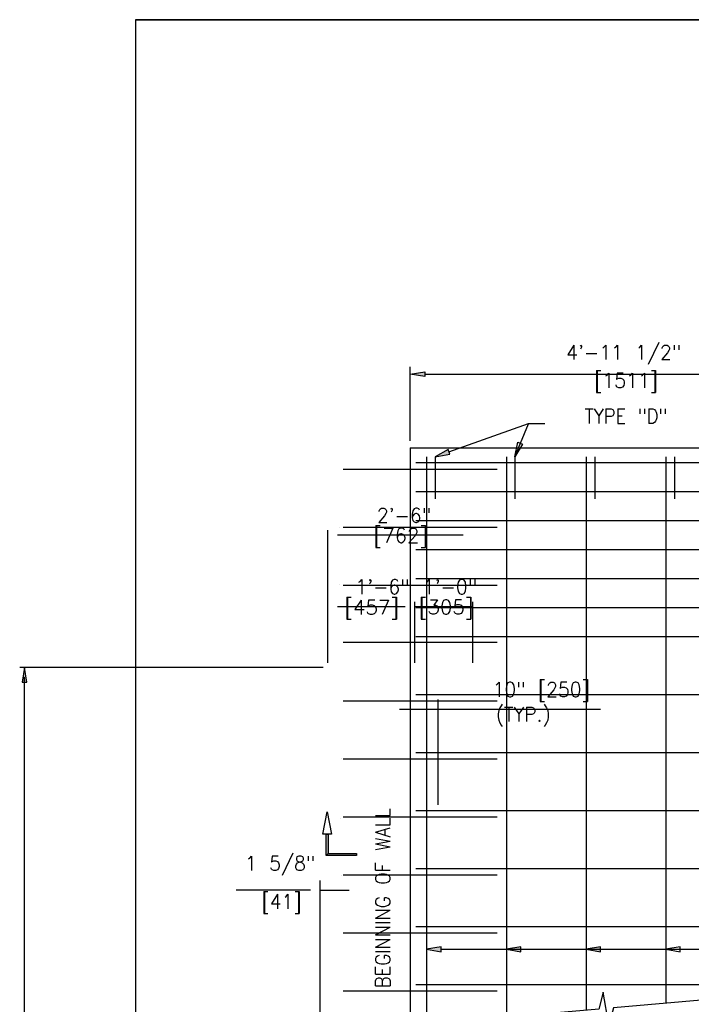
# Model space of a CAD drawing. Extents: x 5 to 2859, y 0 to 3983.
# Tile 4 of 20: x 8 to 66, y 165 to 250. Entities that reach past the tile are written whole.
import ezdxf
from ezdxf.enums import TextEntityAlignment as Align

# ---------------------------------------------------------------- set-up
doc = ezdxf.new("R2010")
doc.units = 0
doc.header["$LTSCALE"] = 25.4
doc.header["$MEASUREMENT"] = 0
doc.layers.get('0').update_dxf_attribs({"linetype": 'CONTINUOUS'})
doc.layers.get('DEFPOINTS').update_dxf_attribs({"linetype": 'CONTINUOUS'})
for name, color, linetype in [('ARC', 7, 'CONTINUOUS'), ('BDR-TEXT', 1, 'CONTINUOUS'), ('COL_NUM', 7, 'CONTINUOUS'), ('FORM', 1, 'CONTINUOUS'), ('TRASH', 1, 'CONTINUOUS')]:
    doc.layers.add(name, color=color, linetype=linetype)
doc.styles.add('TXT_SHX', font='txt.shx')

# ---------------------------------------------------------------- blocks, each defined once
blk = doc.blocks.new('REB_IN')
at = {"layer": 'COL_NUM', "color": 7, "linetype": 'CONTINUOUS'}
blk.add_line((-9.24, 0), (12, 0), dxfattribs=at)
at = {"layer": 'FORM', "color": 7, "linetype": 'CONTINUOUS', "const_width": 0.00035}
blk.add_lwpolyline([(-9.83, 0, 1), (-9.48, 0, 1)], format="xyb", close=True, dxfattribs=at)
blk = doc.blocks.new('ARR_L1')
at = {"linetype": 'CONTINUOUS'}
for points in [[(-3.47, 2.51), (-3.47, 0.13), (-3.74, -0.13), (-3.74, 2.51)], [(-3.47, 0.13), (0, 0.13), (0, -0.13), (-3.74, -0.13)]]:
    blk.add_hatch(color=24, dxfattribs=at).paths.add_polyline_path(points)
at = {"color": 24, "linetype": 'CONTINUOUS'}
for points in [[(-3.6, 5.24), (-3.07, 2.51), (-4.14, 2.51)], [(-3.47, 2.51), (-3.47, 0.13), (-3.74, -0.13), (-3.74, 2.51)], [(-3.47, 0.13), (0, 0.13), (0, -0.13), (-3.74, -0.13)]]:
    blk.add_lwpolyline(points, close=True, dxfattribs=at)

msp = doc.modelspace()

# ---------------------------------------------------------------- hatches: boundary and pattern name
at = {"layer": 'BDR-TEXT', "linetype": 'CONTINUOUS'}
msp.add_hatch(color=7, dxfattribs=at).paths.add_polyline_path([(7.871, 192.923), (8.287, 192.923), (8.079, 194.172)])
at = {"layer": 'DEFPOINTS', "linetype": 'CONTINUOUS'}
for points in [[(42.589, 219.688), (42.589, 219.272), (41.339, 219.48)], [(44.733, 212.581), (44.594, 212.974), (43.485, 212.36)], [(43.995, 169.672), (43.995, 170.088), (42.745, 169.88)], [(50.87, 169.672), (50.87, 170.088), (49.62, 169.88)], [(57.745, 169.672), (57.745, 170.088), (56.495, 169.88)]]:
    msp.add_hatch(color=7, dxfattribs=at).paths.add_polyline_path(points)

# ---------------------------------------------------------------- linework, layer by layer
at = {"layer": 'ARC', "color": 3, "linetype": 'CONTINUOUS'}
for p, q in [((17.659, 250.041), (371.673, 250.041)), ((371.673, 250.041), (17.659, 250.041)), ((17.659, 250.041), (17.659, 0))]:
    msp.add_line(p, q, dxfattribs=at)
at = {"layer": 'BDR-TEXT', "color": 7, "linetype": 'CONTINUOUS'}
for p, q in [((34.234, 194.589), (34.234, 206.023)), ((35.068, 205.606), (45.892, 205.606)), ((34.234, 194.589), (34.234, 199.854)), ((41.726, 194.589), (41.726, 199.854)), ((41.726, 194.589), (41.726, 199.854)), ((46.725, 194.589), (46.725, 199.854)), ((35.068, 199.437), (40.893, 199.437)), ((41.726, 199.437), (46.725, 199.437)), ((33.816, 194.172), (7.663, 194.172)), ((8.079, 103.354), (8.079, 193.339)), ((43.733, 182.35), (43.733, 191.435)), ((40.402, 190.592), (57.729, 190.592)), ((33.557, 158.736), (33.557, 175.817)), ((32.724, 174.975), (26.329, 174.975)), ((33.557, 174.975), (36.055, 174.975))]:
    msp.add_line(p, q, dxfattribs=at)
msp.add_lwpolyline([(7.871, 192.923), (8.287, 192.923), (8.079, 194.172)], close=True, dxfattribs=at)
at = {"layer": 'DEFPOINTS', "color": 7, "linetype": 'CONTINUOUS'}
for p, q in [((41.339, 213.735), (41.339, 220.105)), ((42.589, 219.48), (77.276, 219.48)), ((44.663, 212.777), (51.528, 215.207)), ((50.36, 212.36), (51.522, 215.205)), ((51.528, 215.207), (52.943, 215.207)), ((41.339, 213.11), (78.526, 213.11)), ((41.339, 213.11), (41.339, 163.309)), ((42.745, 212.36), (42.745, 163.432)), ((43.485, 212.36), (43.485, 208.72)), ((49.62, 212.36), (49.62, 164.033)), ((50.36, 212.36), (50.36, 208.72)), ((56.495, 212.36), (56.495, 164.635)), ((57.235, 212.36), (57.235, 208.72)), ((63.371, 212.36), (63.371, 165.236)), ((64.111, 212.36), (64.111, 208.72)), ((41.807, 211.857), (78.057, 211.857)), ((41.807, 209.357), (78.057, 209.357)), ((41.807, 206.858), (78.057, 206.858)), ((41.807, 204.358), (78.057, 204.358)), ((41.807, 201.858), (78.057, 201.858)), ((41.807, 199.358), (78.057, 199.358)), ((41.807, 196.858), (78.057, 196.858)), ((41.807, 191.858), (78.057, 191.858)), ((41.807, 186.857), (78.057, 186.857)), ((41.807, 181.857), (78.057, 181.857)), ((41.807, 176.857), (78.057, 176.857)), ((41.807, 171.857), (78.057, 171.857)), ((43.995, 169.88), (80.983, 169.88)), ((41.807, 166.857), (78.057, 166.857))]:
    msp.add_line(p, q, dxfattribs=at)
for points in [[(42.589, 219.688), (42.589, 219.272), (41.339, 219.48)], [(50.617, 213.601), (51.005, 213.451), (50.36, 212.36)], [(44.733, 212.581), (44.594, 212.974), (43.485, 212.36)], [(43.995, 169.672), (43.995, 170.088), (42.745, 169.88)], [(50.87, 169.672), (50.87, 170.088), (49.62, 169.88)], [(57.745, 169.672), (57.745, 170.088), (56.495, 169.88)], [(64.62, 169.672), (64.62, 170.088), (63.37, 169.88)]]:
    msp.add_lwpolyline(points, close=True, dxfattribs=at)
msp.add_lwpolyline([(79.577, 166.654), (58.846, 164.84), (58.455, 163.372), (57.966, 166.171), (57.601, 164.732), (39.487, 163.147)], dxfattribs=at)
msp.add_point((41.339, 213.11), dxfattribs=at)

# ---------------------------------------------------------------- block references
at = {"layer": 'DEFPOINTS', "linetype": 'CONTINUOUS'}
for name, p, xscale, yscale, zscale in [('REB_IN', (41.339, 211.271), 0.625, 0.625, 0.625), ('REB_IN', (41.339, 206.271), 0.625, 0.625, 0.625), ('REB_IN', (41.339, 201.29), 0.625, 0.625, 0.625), ('REB_IN', (41.339, 196.363), 0.625, 0.625, 0.625), ('REB_IN', (41.339, 191.296), 0.625, 0.625, 0.625), ('REB_IN', (41.339, 186.296), 0.625, 0.625, 0.625), ('ARR_L1', (36.705, 178.054), 0.7031249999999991, 0.7031249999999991, 0.7031249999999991), ('REB_IN', (41.339, 181.296), 0.625, 0.625, 0.625), ('REB_IN', (41.339, 176.296), 0.625, 0.625, 0.625), ('REB_IN', (41.339, 171.296), 0.625, 0.625, 0.625), ('REB_IN', (41.339, 166.296), 0.625, 0.625, 0.625)]:
    msp.add_blockref(name, p, dxfattribs=dict(at, xscale=xscale, yscale=yscale, zscale=zscale))

# ---------------------------------------------------------------- texts
at = {"layer": 'BDR-TEXT', "color": 5, "linetype": 'CONTINUOUS', "style": 'TXT_SHX', "width": 0.95}
for s, p in [('2\'-6" ', (41.329, 206.676)), ('1\'-6" ', (39.469, 200.513)), ('1\'-0" ', (45.29, 200.513)), ('10" [250]', (52.623, 191.662)), ('(TYP.)', (51.071, 189.518)), ('1 5/8" ', (30.649, 176.675)), ('[41]', (30.233, 173.374))]:
    msp.add_text(s, height=1.2498, dxfattribs=at).set_placement(p, align=Align.CENTER)
at = {"layer": 'BDR-TEXT', "color": 5, "linetype": 'CONTINUOUS', "style": 'TXT_SHX'}
for s, p in [('[762]', (40.519, 204.943)), ('[457]', (38.011, 198.751)), ('[305]', (44.426, 198.771))]:
    msp.add_text(s, height=1.2498, dxfattribs=at).set_placement(p, align=Align.CENTER)
at = {"layer": 'DEFPOINTS', "color": 7, "linetype": 'CONTINUOUS', "style": 'TXT_SHX', "width": 0.95}
for s, p in [('4\'-11 1/2" ', (60.266, 220.73)), ('[1511]', (59.941, 218.305))]:
    msp.add_text(s, height=1.25, dxfattribs=at).set_placement(p, align=Align.CENTER)
at = {"layer": 'DEFPOINTS', "color": 7, "linetype": 'CONTINUOUS', "style": 'TXT_SHX', "width": 0.9}
msp.add_text('TYPE "D"', height=1.25, dxfattribs=at).set_placement((63.503, 215.234), align=Align.RIGHT)
at = {"layer": 'TRASH', "color": 3, "linetype": 'CONTINUOUS', "style": 'TXT_SHX', "width": 0.9}
msp.add_text('  BEGINNING OF WALL', height=1.25, rotation=89.99993, dxfattribs=at).set_placement((39.595, 164.538))
msp.add_text('  BEGINNING OF WALL', height=1.25, rotation=89.99993, dxfattribs=at).set_placement((39.595, 164.538))

doc.saveas('drawing.dxf')
